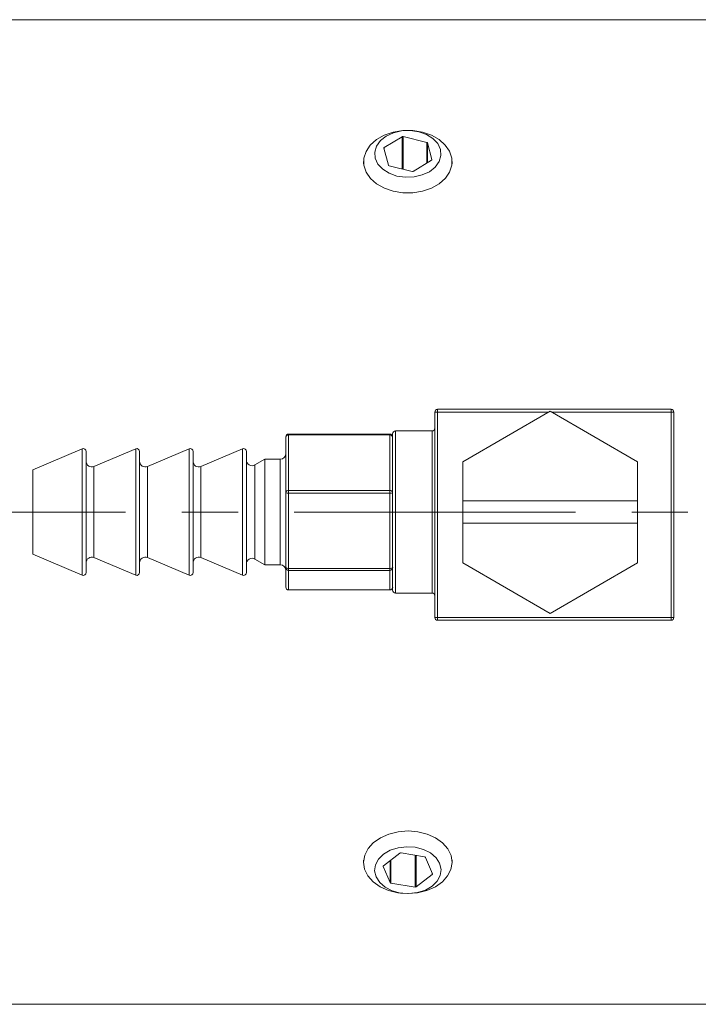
# Model space of a CAD drawing. Header units: inches. Extents: x 0.8 to 15.5, y 0.6 to 10.3.
# Tile 12 of 22: x 7.9 to 9.1, y 4.8 to 6.5. Entities that reach past the tile are written whole.
import ezdxf

# ---------------------------------------------------------------- set-up
doc = ezdxf.new("R2010")
doc.units = ezdxf.units.IN
doc.header["$MEASUREMENT"] = 0
doc.linetypes.add('CENTERX2', pattern=[0.8, 0.5, -0.1, 0.1, -0.1])
doc.layers.add('FORMAT', color=7, linetype='Continuous')

msp = doc.modelspace()

# ---------------------------------------------------------------- linework, layer by layer
at = {"color": 7, "linetype": 'Continuous', "lineweight": 15}
for p, q in [((9.7435, 6.5012), (7.7435, 6.5012)), ((8.6083, 6.2933), (8.5764, 6.2739)), ((8.6083, 6.2358), (8.6083, 6.2933)), ((8.6521, 6.2832), (8.6102, 6.2936)), ((8.6102, 6.2353), (8.6102, 6.2936)), ((8.6521, 6.2465), (8.6521, 6.2832)), ((8.5758, 6.2726), (8.5839, 6.2426)), ((8.5764, 6.2702), (8.5764, 6.2739)), ((8.6612, 6.253), (8.6534, 6.2822)), ((8.6534, 6.2473), (8.6534, 6.2822)), ((8.5398, 6.2489), (8.5398, 6.2449)), ((8.6279, 6.2317), (8.6606, 6.2517)), ((8.6612, 6.2525), (8.6612, 6.253)), ((8.6972, 6.2449), (8.6972, 6.2489)), ((8.5851, 6.2415), (8.6259, 6.2315)), ((8.6715, 5.8037), (8.6665, 5.8037)), ((8.6665, 5.4387), (8.6665, 5.8037)), ((8.6715, 5.8037), (8.6715, 5.8087)), ((8.6715, 5.8087), (9.0865, 5.8087)), ((8.8689, 5.8037), (8.6715, 5.8037)), ((8.6715, 5.8037), (8.6715, 5.4387)), ((8.8715, 5.8052), (8.716, 5.7154)), ((9.027, 5.7154), (8.8715, 5.8052)), ((9.0865, 5.8037), (8.8741, 5.8037)), ((9.0865, 5.8037), (9.0865, 5.8087)), ((9.0865, 5.4387), (9.0865, 5.8037)), ((9.0915, 5.8037), (9.0865, 5.8037)), ((9.0915, 5.8037), (9.0915, 5.4387)), ((8.4015, 5.6609), (8.4015, 5.7597)), ((8.5865, 5.7647), (8.4065, 5.7647)), ((8.4065, 5.7647), (8.4065, 5.7632)), ((8.4065, 5.7632), (8.4065, 5.6644)), ((8.5865, 5.7632), (8.4065, 5.7632)), ((8.5865, 5.7647), (8.5865, 5.7632)), ((8.5865, 5.6644), (8.5865, 5.7632)), ((8.5915, 5.6262), (8.5915, 5.7652)), ((8.6615, 5.7702), (8.5965, 5.7702)), ((8.5965, 5.7702), (8.5965, 5.6262)), ((8.6615, 5.4822), (8.6615, 5.7702)), ((8.0396, 5.7385), (7.9515, 5.7012)), ((8.0396, 5.5461), (8.0396, 5.7385)), ((8.0465, 5.7339), (8.0465, 5.5186)), ((8.1346, 5.7385), (8.0604, 5.7071)), ((8.1346, 5.5461), (8.1346, 5.7385)), ((8.1415, 5.7339), (8.1415, 5.5186)), ((8.2296, 5.7385), (8.1554, 5.7071)), ((8.2296, 5.5461), (8.2296, 5.7385)), ((8.2365, 5.7339), (8.2365, 5.5186)), ((8.3246, 5.7385), (8.2504, 5.7071)), ((8.3246, 5.5461), (8.3246, 5.7385)), ((8.3315, 5.7339), (8.3315, 5.5186)), ((8.0604, 5.7071), (8.0604, 5.5453)), ((8.1554, 5.7071), (8.1554, 5.5453)), ((8.2504, 5.7071), (8.2504, 5.5453)), ((8.3642, 5.72), (8.3465, 5.7098)), ((8.3465, 5.7098), (8.3465, 5.5426)), ((8.3915, 5.72), (8.3642, 5.72)), ((8.3642, 5.72), (8.3642, 5.5325)), ((8.3915, 5.5593), (8.3915, 5.72)), ((8.716, 5.7154), (8.716, 5.6462)), ((9.027, 5.6462), (9.027, 5.7154)), ((7.9515, 5.7012), (7.9515, 5.5512)), ((8.4015, 5.5274), (8.4015, 5.6609)), ((8.4065, 5.6644), (8.5865, 5.6644)), ((8.4065, 5.6644), (8.4065, 5.6595)), ((8.4065, 5.6595), (8.4065, 5.526)), ((8.5865, 5.6595), (8.4065, 5.6595)), ((8.5865, 5.6644), (8.5865, 5.6595)), ((8.5865, 5.526), (8.5865, 5.6595)), ((8.716, 5.6462), (9.027, 5.6462)), ((8.716, 5.6062), (8.716, 5.6462)), ((9.027, 5.6462), (9.027, 5.6062)), ((8.5915, 5.4872), (8.5915, 5.6262)), ((8.5965, 5.6262), (8.5965, 5.4822)), ((8.716, 5.6062), (8.716, 5.5359)), ((9.027, 5.6062), (8.716, 5.6062)), ((9.027, 5.5359), (9.027, 5.6062)), ((7.9515, 5.5512), (8.0396, 5.514)), ((8.3915, 5.5325), (8.3915, 5.5593)), ((8.0396, 5.514), (8.0396, 5.5461)), ((8.0604, 5.5453), (8.1346, 5.514)), ((8.1346, 5.514), (8.1346, 5.5461)), ((8.1554, 5.5453), (8.2296, 5.514)), ((8.2296, 5.514), (8.2296, 5.5461)), ((8.2504, 5.5453), (8.3246, 5.514)), ((8.3246, 5.514), (8.3246, 5.5461)), ((8.3465, 5.5426), (8.3642, 5.5325)), ((8.3642, 5.5325), (8.3915, 5.5325)), ((8.716, 5.5359), (8.8715, 5.4461)), ((8.8715, 5.4461), (9.027, 5.5359)), ((8.4015, 5.4927), (8.4015, 5.5274)), ((8.4065, 5.526), (8.5865, 5.526)), ((8.4065, 5.526), (8.4065, 5.5225)), ((8.5865, 5.5225), (8.4065, 5.5225)), ((8.4065, 5.5225), (8.4065, 5.4879)), ((8.5865, 5.526), (8.5865, 5.5225)), ((8.5865, 5.4879), (8.5865, 5.5225)), ((8.4065, 5.4879), (8.5865, 5.4879)), ((8.4065, 5.4879), (8.4065, 5.4877)), ((8.4065, 5.4877), (8.5865, 5.4877)), ((8.5865, 5.4879), (8.5865, 5.4877)), ((8.5965, 5.4822), (8.6615, 5.4822)), ((8.6715, 5.4387), (8.6665, 5.4387)), ((8.6715, 5.4387), (9.0865, 5.4387)), ((8.6715, 5.4337), (8.6715, 5.4387)), ((9.0865, 5.4337), (8.6715, 5.4337)), ((9.0915, 5.4387), (9.0865, 5.4387)), ((9.0865, 5.4337), (9.0865, 5.4387)), ((8.5398, 5.0075), (8.5398, 5.0036)), ((8.6045, 5.0198), (8.575, 4.9975)), ((8.5868, 5.0065), (8.5868, 4.9677)), ((8.5882, 5.0075), (8.5882, 4.9668)), ((8.6484, 5.0133), (8.6064, 5.0202)), ((8.6314, 5.0161), (8.6314, 4.9597)), ((8.6333, 5.0158), (8.6333, 4.9601)), ((8.6625, 4.9832), (8.6499, 5.0124)), ((8.6972, 5.0036), (8.6972, 5.0075)), ((8.5745, 4.997), (8.5745, 4.9962)), ((8.5745, 4.9962), (8.5868, 4.9677)), ((8.6333, 4.9601), (8.662, 4.9818)), ((8.662, 4.9842), (8.662, 4.9818)), ((8.5882, 4.9668), (8.6314, 4.9597)), ((7.7435, 4.7512), (9.7435, 4.7512))]:
    msp.add_line(p, q, dxfattribs=at)
at = {"color": 7, "linetype": 'Continuous', "lineweight": 15, "flags": 128}
for points in [[(8.5926, 6.1963), (8.5767, 6.2017), (8.5629, 6.2095), (8.5519, 6.2192), (8.5442, 6.2304), (8.5403, 6.2426), (8.5402, 6.255), (8.5442, 6.2672), (8.5518, 6.2784), (8.5628, 6.2882), (8.5765, 6.296), (8.5924, 6.3014), (8.6096, 6.3042), (8.6272, 6.3042), (8.6444, 6.3014), (8.6603, 6.296), (8.6741, 6.2883), (8.6851, 6.2785), (8.6928, 6.2673), (8.6967, 6.2551), (8.6968, 6.2427), (8.6928, 6.2305), (8.6852, 6.2193), (8.6742, 6.2095), (8.6605, 6.2017), (8.6446, 6.1963), (8.6274, 6.1935), (8.6098, 6.1935), (8.5926, 6.1963)], [(8.599, 6.2234), (8.6141, 6.2211), (8.6295, 6.2218), (8.6442, 6.2252), (8.6571, 6.2311), (8.6673, 6.2393), (8.6743, 6.249), (8.6774, 6.2597), (8.6765, 6.2706), (8.6717, 6.2809), (8.6632, 6.29), (8.6517, 6.2973), (8.638, 6.3022), (8.6229, 6.3044), (8.6075, 6.3038), (8.5928, 6.3004), (8.5799, 6.2944), (8.5697, 6.2863), (8.5627, 6.2765), (8.5596, 6.2659), (8.5605, 6.255), (8.5653, 6.2446), (8.5738, 6.2355), (8.5853, 6.2283), (8.599, 6.2234)], [(8.6363, 5.0578), (8.6529, 5.0537), (8.6678, 5.047), (8.6802, 5.0382), (8.6896, 5.0276), (8.6953, 5.0158), (8.6972, 5.0034), (8.6952, 4.991), (8.6893, 4.9793), (8.6799, 4.9687), (8.6674, 4.9599), (8.6524, 4.9533), (8.6357, 4.9493), (8.6182, 4.9479), (8.6007, 4.9494), (8.5841, 4.9535), (8.5692, 4.9602), (8.5568, 4.969), (8.5474, 4.9796), (8.5417, 4.9914), (8.5398, 5.0038), (8.5418, 5.0162), (8.5477, 5.0279), (8.5571, 5.0385), (8.5696, 5.0472), (8.5846, 5.0538), (8.6013, 5.0579), (8.6188, 5.0593), (8.6363, 5.0578)], [(8.6318, 5.0304), (8.6165, 5.0314), (8.6013, 5.0296), (8.5873, 5.0251), (8.5754, 5.0182), (8.5664, 5.0093), (8.561, 4.9991), (8.5595, 4.9883), (8.562, 4.9775), (8.5684, 4.9676), (8.5782, 4.9592), (8.5907, 4.9528), (8.6052, 4.949), (8.6205, 4.9479), (8.6357, 4.9497), (8.6497, 4.9542), (8.6616, 4.9612), (8.6706, 4.97), (8.676, 4.9802), (8.6775, 4.9911), (8.675, 5.0018), (8.6686, 5.0118), (8.6588, 5.0202), (8.6463, 5.0265), (8.6318, 5.0304)]]:
    msp.add_lwpolyline(points, dxfattribs=at)
at = {"color": 7, "linetype": 'Continuous', "lineweight": 15}
for centre, radius, start, end in [((8.6096, 6.291), 0.00261, 75.6955, 119.6174), ((8.6518, 6.2816), 0.00166, 20.6872, 80.5939), ((8.577, 6.2728), 0.0012, 116.0829, 191.3871), ((8.66, 6.2527), 0.0012, 296.0829, 11.3871), ((8.5854, 6.2432), 0.00166, 200.6872, 260.5939), ((8.6266, 6.234), 0.00261, 255.6955, 299.6174), ((8.6715, 5.8037), 0.005, 90, 180), ((9.0865, 5.8037), 0.005, 0, 90), ((8.6615, 5.7752), 0.005, 270, 0), ((8.4065, 5.7597), 0.005, 90, 180), ((8.4059, 5.7588), 0.00446, 81.7912, 168.2414), ((8.5865, 5.7597), 0.005, 0, 90), ((8.5871, 5.7588), 0.00446, 11.7586, 98.2088), ((8.5965, 5.7652), 0.005, 90, 180), ((8.0415, 5.7339), 0.005, 0, 112.9277), ((8.1365, 5.7339), 0.005, 0, 112.9277), ((8.2315, 5.7339), 0.005, 0, 112.9277), ((8.3265, 5.7339), 0.005, 0, 112.9277), ((8.3915, 5.73), 0.01, 270, 0), ((8.0565, 5.7163), 0.01, 180, 292.9277), ((8.1515, 5.7163), 0.01, 180, 292.9277), ((8.2465, 5.7163), 0.01, 180, 292.9277), ((8.3415, 5.7185), 0.01, 180, 299.8581), ((8.4059, 5.66), 0.00446, 81.7912, 168.2414), ((8.4053, 5.6652), 0.00579, 228.4779, 281.5581), ((8.5871, 5.66), 0.00446, 11.7586, 98.2088), ((8.5877, 5.6652), 0.00579, 258.4419, 311.5221), ((8.0565, 5.5361), 0.01, 67.0723, 180), ((8.1515, 5.5361), 0.01, 67.0723, 180), ((8.2465, 5.5361), 0.01, 67.0723, 180), ((8.3415, 5.534), 0.01, 60.1419, 180), ((8.3915, 5.5225), 0.01, 360, 90), ((8.0415, 5.5186), 0.005, 247.0723, 360), ((8.1365, 5.5186), 0.005, 247.0723, 360), ((8.2315, 5.5186), 0.005, 247.0723, 360), ((8.3265, 5.5186), 0.005, 247.0723, 360), ((8.4053, 5.5317), 0.00579, 228.4779, 281.5581), ((8.4064, 5.5274), 0.00492, 180.9392, 270.9094), ((8.5877, 5.5317), 0.00579, 258.4419, 311.5221), ((8.5866, 5.5274), 0.00492, 269.0906, 359.0608), ((8.4065, 5.4927), 0.005, 180, 270), ((8.4064, 5.4928), 0.00492, 180.9392, 270.9094), ((8.5865, 5.4927), 0.005, 270, 0), ((8.5866, 5.4928), 0.00492, 269.0906, 359.0608), ((8.5965, 5.4872), 0.005, 180, 270), ((8.6615, 5.4772), 0.005, 360, 90), ((8.6715, 5.4387), 0.005, 180, 270), ((9.0865, 5.4387), 0.005, 270, 0), ((8.6059, 5.0178), 0.00251, 79.624, 124.6802), ((8.6483, 5.0115), 0.00184, 28.5802, 84.5026), ((8.5756, 4.9966), 0.00112, 122.4162, 201.2504), ((8.6614, 4.9828), 0.00112, 302.4162, 21.2504), ((8.5884, 4.9686), 0.00184, 208.5802, 264.5026), ((8.6319, 4.9622), 0.00251, 259.624, 304.6802)]:
    msp.add_arc(centre, radius, start, end, dxfattribs=at)
at = {"layer": 'FORMAT', "color": 7, "linetype": 'CENTERX2', "lineweight": 0}
msp.add_line((6.8166, 5.6262), (11.1655, 5.6262), dxfattribs=at)

doc.saveas('drawing.dxf')
